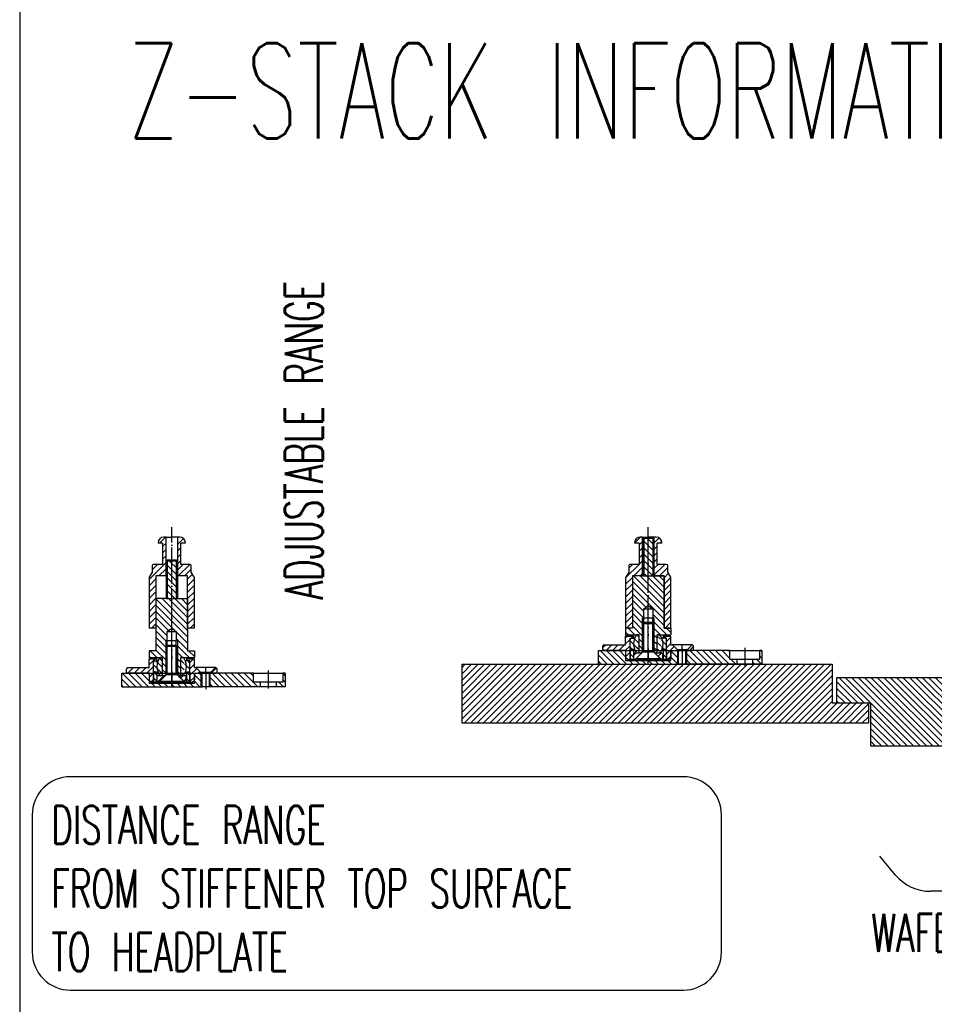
# Model space of a CAD drawing. Extents: x -1765 to 4890, y -3481 to 1222.
# Tile 3 of 98: x -700 to -297, y -2614 to -2180. Entities that reach past the tile are written whole.
import ezdxf

# ---------------------------------------------------------------- set-up
doc = ezdxf.new("R2010")
doc.units = 0
doc.linetypes.add('DASHED', pattern=[15, 7, -8])
doc.linetypes.add('DOT_CENTER', pattern=[14, 12, -1, 0, -1])
doc.layers.add('1', color=7, linetype='CONTINUOUS')
doc.styles.add('CONVERTER_1', font='txt.shx', dxfattribs={"width": 0.63})
pattern_1 = [(-45, (0, 0), (1.4142136, 1.4142136), [])]
pattern_2 = [(45, (2e-11, 369.065), (-1.4142136, 1.4142136), [])]
pattern_3 = [(45, (2e-11, -1113.895), (-1.4142136, 1.4142136), [])]
pattern_4 = [(135, (2e-11, -1113.895), (-1.4142136, -1.4142136), [])]
pattern_5 = [(135, (2e-11, -1113.895), (-1.4142136, -1.4142136), [])]
pattern_6 = [(45, (2e-11, -1113.895), (-1.4142136, 1.4142136), [])]
pattern_7 = [(315, (2e-11, -981.8801), (1.4142136, 1.4142136), [])]

# ---------------------------------------------------------------- blocks, each defined once
blk = doc.blocks.new('TEXT__137', base_point=(-723.07, -2611.06))
at = {"layer": '1', "color": 1, "linetype": 'CONTINUOUS'}
for p, q in [((-314, -2556.75), (-320.97, -2548.43)), ((-135, -2563.91), (-298.66, -2563.91))]:
    blk.add_line(p, q, dxfattribs=at)
at = {"layer": '1', "color": 1}
blk.add_lwpolyline([(-677.67, -2607.46), (-407.52, -2607.46, 0.414214), (-390.72, -2590.66), (-390.72, -2530.18, 0.414214), (-407.52, -2513.38), (-677.67, -2513.38, 0.414214), (-694.47, -2530.18), (-694.47, -2590.66, 0.414214)], format="xyb", close=True, dxfattribs=at)
at = {"layer": '1', "color": 1, "linetype": 'CONTINUOUS'}
blk.add_arc((-298.66, -2543.91), 20, -140.0612, -90, dxfattribs=at)
at = {"layer": '1', "color": 1, "style": 'CONVERTER_1', "width": 0.63}
blk.add_text('WAFER PROBER INTERFACE WITH POGO TOWER', height=16.8, dxfattribs=at).set_placement((-324.65, -2590.59))
at = {"layer": '1', "color": 1, "insert": (-566.36, -2435.22), "char_height": 16.8, "attachment_point": 7, "rotation": 90, "style": 'CONVERTER_1'}
blk.add_mtext('ADJUSTABLE RANGE', dxfattribs=at)
at = {"layer": '1', "color": 1, "insert": (-686.07, -2599.06), "char_height": 16.8, "attachment_point": 7, "style": 'CONVERTER_1'}
blk.add_mtext('DISTANCE RANGE\\PFROM STIFFENER TOP SURFACE\\PTO HEADPLATE', dxfattribs=at)
blk = doc.blocks.new('INSERT_RING_TSK__146', base_point=(-282, -2518.75))
at = {"layer": '1', "linetype": 'CONTINUOUS'}
h = blk.add_hatch(dxfattribs=at)
h.set_pattern_fill('USER', scale=2, angle=135, pattern_type=0)
h.set_pattern_definition([(135, (0, 0), (-1.4142136, -1.4142136), [])])
h.paths.add_polyline_path([(-263, -2469.75), (-263, -2473.95), (-257.5, -2473.95), (-257.5, -2480.95), (-255, -2481.95), (-252.5, -2480.95), (-252.5, -2473.95), (-249.5, -2473.95), (-249.5, -2491.75), (-269.5, -2491.75), (-269.5, -2492.75), (-283, -2492.75), (-283, -2495.75), (-277, -2495.75), (-277, -2499.75), (-325, -2499.75), (-325, -2480.85), (-340, -2480.85), (-340, -2469.75)])
at = {"layer": '1', "color": 7, "linetype": 'CONTINUOUS'}
for p, q in [((-340, -2469.75), (-340, -2480.85)), ((-263, -2469.75), (-340, -2469.75)), ((-340, -2480.85), (-325, -2480.85)), ((-325, -2480.85), (-325, -2499.75)), ((-325, -2499.75), (-277, -2499.75))]:
    blk.add_line(p, q, dxfattribs=at)
blk = doc.blocks.new('CATCHPIN__147', base_point=(-619.01, -2364.59))
at = {"layer": '1', "linetype": 'CONTINUOUS'}
h = blk.add_hatch(dxfattribs=at)
h.set_pattern_fill('USER', color=1, scale=2, angle=45, pattern_type=0)
h.set_pattern_definition(pattern_2)
edge = h.paths.add_edge_path()
edge.add_line((-641.1, -2419.75), (-637, -2419.75))
edge.add_line((-637, -2419.75), (-637, -2410.45))
edge.add_line((-637, -2410.45), (-638.8, -2410.45))
edge.add_line((-638.8, -2410.45), (-639, -2410.25))
edge.add_arc((-636.5, -2410.25), 2.5, 450, 540, ccw=False)
edge.add_line((-636.5, -2407.75), (-635.5, -2407.75))
edge.add_line((-635.5, -2407.75), (-635.5, -2424.85))
edge.add_line((-635.5, -2424.85), (-640, -2424.85))
edge.add_line((-640, -2424.85), (-640, -2425.65))
edge.add_line((-640, -2425.65), (-640, -2447.85))
edge.add_line((-640, -2447.85), (-643, -2447.85))
edge.add_line((-643, -2447.85), (-643, -2425.69))
edge.add_arc((-642.5, -2425.69), 0.5, 510, 540, ccw=False)
edge.add_line((-642.93, -2425.44), (-641.6, -2423.13))
edge.add_line((-641.6, -2423.13), (-641.6, -2420.25))
edge.add_arc((-641.1, -2420.25), 0.5, 450, 540, ccw=False)
h = blk.add_hatch(dxfattribs=at)
h.set_pattern_fill('USER', color=1, scale=2, angle=45, pattern_type=0)
h.set_pattern_definition(pattern_2)
edge = h.paths.add_edge_path()
edge.add_line((-624.9, -2419.75), (-629, -2419.75))
edge.add_line((-629, -2419.75), (-629, -2410.45))
edge.add_line((-629, -2410.45), (-627.2, -2410.45))
edge.add_line((-627.2, -2410.45), (-627, -2410.25))
edge.add_arc((-629.5, -2410.25), 2.5, 0, 90)
edge.add_line((-629.5, -2407.75), (-630.5, -2407.75))
edge.add_line((-630.5, -2407.75), (-630.5, -2424.85))
edge.add_line((-630.5, -2424.85), (-626, -2424.85))
edge.add_line((-626, -2424.85), (-626, -2425.65))
edge.add_line((-626, -2425.65), (-626, -2447.85))
edge.add_line((-626, -2447.85), (-623, -2447.85))
edge.add_line((-623, -2447.85), (-623, -2425.69))
edge.add_arc((-623.5, -2425.69), 0.5, 0, 30)
edge.add_line((-623.07, -2425.44), (-624.4, -2423.13))
edge.add_line((-624.4, -2423.13), (-624.4, -2420.25))
edge.add_arc((-624.9, -2420.25), 0.5, 0, 90)
at = {"layer": '1', "color": 7, "linetype": 'DOT_CENTER'}
for p, q in [((-633, -2407.75), (-633, -2403.35)), ((-633, -2424.28), (-633, -2407.75)), ((-633, -2447.32), (-633, -2436.3))]:
    blk.add_line(p, q, dxfattribs=at)
at = {"layer": '1', "color": 7, "linetype": 'CONTINUOUS'}
for p, q in [((-635.5, -2407.75), (-636.5, -2407.75)), ((-635.5, -2407.75), (-633, -2407.75)), ((-635.5, -2424.85), (-635.5, -2407.75)), ((-630.5, -2407.75), (-633, -2407.75)), ((-630.5, -2407.75), (-630.5, -2424.85)), ((-629.5, -2407.75), (-630.5, -2407.75)), ((-638.8, -2410.45), (-639, -2410.25)), ((-637, -2410.45), (-638.8, -2410.45)), ((-637, -2410.45), (-637, -2419.75)), ((-629, -2419.75), (-629, -2410.45)), ((-627.2, -2410.45), (-629, -2410.45)), ((-627, -2410.25), (-627.2, -2410.45)), ((-641.6, -2420.25), (-641.6, -2423.13)), ((-637, -2419.75), (-641.1, -2419.75)), ((-637, -2419.75), (-637, -2419.75)), ((-637, -2419.75), (-637, -2419.75)), ((-637, -2419.75), (-637, -2419.75)), ((-637, -2419.75), (-637, -2419.75)), ((-629, -2419.75), (-629, -2419.75)), ((-629, -2419.75), (-629, -2419.75)), ((-629, -2419.75), (-629, -2419.75)), ((-629, -2419.75), (-629, -2419.75)), ((-624.9, -2419.75), (-629, -2419.75)), ((-624.4, -2423.13), (-624.4, -2420.25)), ((-643, -2425.69), (-643, -2447.85)), ((-641.6, -2423.13), (-642.93, -2425.44)), ((-640, -2424.85), (-640, -2425.65)), ((-635.5, -2424.85), (-640, -2424.85)), ((-640, -2425.65), (-640, -2447.85)), ((-626, -2424.85), (-630.5, -2424.85)), ((-626, -2425.65), (-626, -2424.85)), ((-626, -2447.85), (-626, -2425.65)), ((-623.07, -2425.44), (-624.4, -2423.13)), ((-623, -2447.85), (-623, -2425.69)), ((-640, -2447.85), (-643, -2447.85)), ((-623, -2447.85), (-626, -2447.85))]:
    blk.add_line(p, q, dxfattribs=at)
for centre, radius, start, end in [((-636.5, -2410.25), 2.5, 90, 180), ((-629.5, -2410.25), 2.5, 0, 90), ((-641.1, -2420.25), 0.5, 90, 180), ((-624.9, -2420.25), 0.5, 0, 90), ((-642.5, -2425.69), 0.5, 150, 180), ((-623.5, -2425.69), 0.5, 0, 30)]:
    blk.add_arc(centre, radius, start, end, dxfattribs=at)
blk = doc.blocks.new('FLANGE_CP__148', base_point=(-620.35, -2409.28))
at = {"layer": '1', "linetype": 'CONTINUOUS'}
h = blk.add_hatch(dxfattribs=at)
h.set_pattern_fill('USER', color=6, scale=2, angle=45, pattern_type=0)
h.set_pattern_definition(pattern_3)
h.paths.add_polyline_path([(-653, -2465.75), (-653, -2467.25), (-652.5, -2467.75), (-643, -2467.75), (-643, -2470.75), (-642, -2471.75), (-641, -2471.75), (-641, -2462.35), (-639.5, -2462.35), (-639.5, -2461.35), (-643, -2461.35), (-643, -2465.25), (-652.5, -2465.25)])
h = blk.add_hatch(dxfattribs=at)
h.set_pattern_fill('USER', color=6, scale=2, angle=45, pattern_type=0)
h.set_pattern_definition(pattern_3)
h.paths.add_polyline_path([(-625, -2462.35), (-625, -2471.75), (-624, -2471.75), (-623, -2470.75), (-623, -2467.75), (-620.25, -2467.75), (-620.25, -2467.35), (-622.35, -2465.25), (-623, -2465.25), (-623, -2461.35), (-626.5, -2461.35), (-626.5, -2462.35)])
h = blk.add_hatch(dxfattribs=at)
h.set_pattern_fill('USER', color=6, scale=2, angle=45, pattern_type=0)
h.set_pattern_definition(pattern_3)
h.paths.add_polyline_path([(-613.65, -2465.25), (-615.75, -2467.35), (-615.75, -2467.75), (-613.5, -2467.75), (-613, -2467.25), (-613, -2465.75), (-613.5, -2465.25)])
at = {"layer": '1', "color": 6, "linetype": 'CONTINUOUS'}
for p, q in [((-643, -2461.35), (-639.5, -2461.35)), ((-643, -2465.25), (-643, -2461.35)), ((-639.5, -2461.35), (-639.5, -2462.35)), ((-626.5, -2461.35), (-626.5, -2462.35)), ((-626.5, -2461.35), (-623, -2461.35)), ((-623, -2465.25), (-623, -2461.35)), ((-652.5, -2465.25), (-653, -2465.75)), ((-652.5, -2465.25), (-643, -2465.25)), ((-641, -2462.35), (-639.5, -2462.35)), ((-641, -2471.75), (-641, -2462.35)), ((-625, -2462.35), (-626.5, -2462.35)), ((-625, -2471.75), (-625, -2462.35)), ((-623, -2465.25), (-622.35, -2465.25)), ((-620.25, -2467.35), (-622.35, -2465.25)), ((-613.65, -2465.25), (-622.35, -2465.25)), ((-613.65, -2465.25), (-615.75, -2467.35)), ((-613.5, -2465.25), (-613.65, -2465.25)), ((-653, -2467.25), (-653, -2465.75)), ((-652.5, -2467.75), (-653, -2467.25)), ((-643, -2467.75), (-652.5, -2467.75)), ((-643, -2467.75), (-643, -2470.75)), ((-623, -2467.75), (-623, -2470.75)), ((-623, -2467.75), (-620.25, -2467.75)), ((-620.25, -2467.75), (-620.25, -2467.35)), ((-620.25, -2467.35), (-615.75, -2467.35)), ((-620.25, -2467.75), (-615.75, -2467.75)), ((-615.75, -2467.35), (-615.75, -2467.75)), ((-615.75, -2467.75), (-613.5, -2467.75)), ((-613.5, -2467.75), (-613, -2467.25)), ((-613, -2467.25), (-613, -2465.75)), ((-642, -2471.75), (-643, -2470.75)), ((-642, -2471.75), (-641, -2471.75)), ((-641, -2471.75), (-625, -2471.75)), ((-625, -2471.75), (-624, -2471.75)), ((-624, -2471.75), (-623, -2470.75))]:
    blk.add_line(p, q, dxfattribs=at)
at = {"layer": '1', "color": 6, "linetype": 'DOT_CENTER'}
for p, q in [((-633, -2473.56), (-633, -2459.32)), ((-618, -2468.15), (-618, -2465.01)), ((-613.5, -2465.25), (-613, -2465.75))]:
    blk.add_line(p, q, dxfattribs=at)
blk = doc.blocks.new('BALLHEAD_CP__149', base_point=(-625, -2460.15))
at = {"layer": '1', "linetype": 'CONTINUOUS'}
h = blk.add_hatch(dxfattribs=at)
h.set_pattern_fill('USER', color=1, scale=2, angle=135, pattern_type=0)
h.set_pattern_definition(pattern_4)
edge = h.paths.add_edge_path()
edge.add_arc((-633, -2464.85), 6.5, 202.6199, 217.9799, ccw=False)
edge.add_arc((-633, -2464.85), 6.5, 517.3801, 202.6199, ccw=False)
edge.add_arc((-633, -2464.85), 6.5, 502.0201, 517.3801, ccw=False)
edge.add_line((-638.12, -2460.85), (-637, -2460.85))
edge.add_line((-637, -2460.85), (-637, -2468.85))
edge.add_line((-637, -2468.85), (-638.12, -2468.85))
h = blk.add_hatch(dxfattribs=at)
h.set_pattern_fill('USER', color=1, scale=2, angle=135, pattern_type=0)
h.set_pattern_definition(pattern_4)
edge = h.paths.add_edge_path()
edge.add_line((-629, -2468.85), (-629, -2460.85))
edge.add_line((-629, -2460.85), (-627.88, -2460.85))
edge.add_arc((-633, -2464.85), 6.5, 382.6199, 397.9799, ccw=False)
edge.add_arc((-633, -2464.85), 6.5, 337.3801, 382.6199, ccw=False)
edge.add_arc((-633, -2464.85), 6.5, 322.0201, 337.3801, ccw=False)
edge.add_line((-627.88, -2468.85), (-629, -2468.85))
h = blk.add_hatch(dxfattribs=at)
h.set_pattern_fill('USER', color=1, scale=2, angle=135, pattern_type=0)
h.set_pattern_definition(pattern_4)
edge = h.paths.add_edge_path()
edge.add_line((-640.5, -2467.35), (-641, -2466.85))
edge.add_line((-641, -2466.85), (-641, -2462.85))
edge.add_line((-641, -2462.85), (-640.5, -2462.35))
edge.add_line((-640.5, -2462.35), (-639, -2462.35))
edge.add_arc((-633, -2464.85), 6.5, 157.3801, -157.3801)
edge.add_line((-639, -2467.35), (-640.5, -2467.35))
h = blk.add_hatch(dxfattribs=at)
h.set_pattern_fill('USER', color=1, scale=2, angle=135, pattern_type=0)
h.set_pattern_definition(pattern_4)
edge = h.paths.add_edge_path()
edge.add_arc((-633, -2464.85), 6.5, -22.6199, 22.6199)
edge.add_line((-627, -2462.35), (-625.5, -2462.35))
edge.add_line((-625.5, -2462.35), (-625, -2462.85))
edge.add_line((-625, -2462.85), (-625, -2466.85))
edge.add_line((-625, -2466.85), (-625.5, -2467.35))
edge.add_line((-625.5, -2467.35), (-627, -2467.35))
at = {"layer": '1', "color": 1, "linetype": 'CONTINUOUS'}
for p, q in [((-637, -2460.85), (-638.12, -2460.85)), ((-637, -2468.85), (-637, -2460.85)), ((-629, -2468.85), (-629, -2460.85)), ((-627.88, -2460.85), (-629, -2460.85)), ((-641, -2462.85), (-640.5, -2462.35)), ((-641, -2466.85), (-641, -2462.85)), ((-640.5, -2462.35), (-639, -2462.35)), ((-625.5, -2462.35), (-627, -2462.35)), ((-625, -2462.85), (-625.5, -2462.35)), ((-625, -2466.85), (-625, -2462.85)), ((-640.5, -2467.35), (-641, -2466.85)), ((-639, -2467.35), (-640.5, -2467.35)), ((-637, -2468.85), (-638.12, -2468.85)), ((-627.88, -2468.85), (-629, -2468.85)), ((-627, -2467.35), (-625.5, -2467.35)), ((-625.5, -2467.35), (-625, -2466.85))]:
    blk.add_line(p, q, dxfattribs=at)
at = {"layer": '1', "color": 1, "linetype": 'DOT_CENTER'}
blk.add_line((-633, -2469.96), (-633, -2460.15), dxfattribs=at)
at = {"layer": '1', "color": 1, "linetype": 'CONTINUOUS'}
for start, end in [(142.0201, 157.3801), (22.6199, 37.9799), (157.3801, -157.3801), (-22.6199, 22.6199), (-157.3801, -142.0201), (-37.9799, -22.6199)]:
    blk.add_arc((-633, -2464.85), 6.5, start, end, dxfattribs=at)
blk = doc.blocks.new('SLEEVE_CP__150', base_point=(-632.02, -2420.4))
at = {"layer": '1', "linetype": 'CONTINUOUS'}
h = blk.add_hatch(dxfattribs=at)
h.set_pattern_fill('USER', color=4, scale=2, angle=135, pattern_type=0)
h.set_pattern_definition(pattern_5)
h.paths.add_polyline_path([(-641, -2471.75), (-641, -2467.35), (-639.5, -2467.35), (-639.5, -2471.75)])
h = blk.add_hatch(dxfattribs=at)
h.set_pattern_fill('USER', color=4, scale=2, angle=135, pattern_type=0)
h.set_pattern_definition(pattern_5)
h.paths.add_polyline_path([(-626.5, -2471.75), (-626.5, -2467.35), (-625, -2467.35), (-625, -2471.75)])
at = {"layer": '1', "color": 4, "linetype": 'CONTINUOUS'}
for p, q in [((-639.5, -2467.35), (-641, -2467.35)), ((-641, -2467.35), (-641, -2471.75)), ((-639, -2467.35), (-639.5, -2467.35)), ((-626.5, -2467.35), (-627, -2467.35)), ((-625, -2467.35), (-626.5, -2467.35)), ((-625, -2467.35), (-625, -2471.75)), ((-639.5, -2471.75), (-641, -2471.75)), ((-626.5, -2471.75), (-639.5, -2471.75)), ((-625, -2471.75), (-626.5, -2471.75))]:
    blk.add_line(p, q, dxfattribs=at)
at = {"layer": '1', "color": 4, "linetype": 'DASHED'}
for p, q in [((-639.5, -2467.35), (-639.5, -2471.75)), ((-626.5, -2467.35), (-626.5, -2471.75))]:
    blk.add_line(p, q, dxfattribs=at)
at = {"layer": '1', "color": 1, "linetype": 'DOT_CENTER'}
blk.add_line((-633, -2466.79), (-633, -2472.7), dxfattribs=at)
blk = doc.blocks.new('WASHER_CP__151', base_point=(-632.21, -2440.42))
at = {"layer": '1', "linetype": 'CONTINUOUS'}
h = blk.add_hatch(dxfattribs=at)
h.set_pattern_fill('USER', color=3, scale=2, angle=45, pattern_type=0)
h.set_pattern_definition(pattern_6)
h.paths.add_polyline_path([(-639.4, -2468.85), (-636.2, -2468.85), (-636.2, -2469.16), (-638.7, -2471.65), (-639.4, -2471.65)])
h = blk.add_hatch(dxfattribs=at)
h.set_pattern_fill('USER', color=3, scale=2, angle=45, pattern_type=0)
h.set_pattern_definition(pattern_6)
h.paths.add_polyline_path([(-629.8, -2469.16), (-629.8, -2468.85), (-626.6, -2468.85), (-626.6, -2471.65), (-627.3, -2471.65)])
at = {"layer": '1', "color": 3, "linetype": 'CONTINUOUS'}
for p, q in [((-639.4, -2471.65), (-639.4, -2468.85)), ((-636.2, -2468.85), (-639.4, -2468.85)), ((-636.2, -2469.16), (-638.7, -2471.65)), ((-636, -2468.85), (-636.2, -2468.85)), ((-636.2, -2469.16), (-636.2, -2468.85)), ((-629.8, -2468.85), (-629.9, -2468.85)), ((-626.6, -2468.85), (-629.8, -2468.85)), ((-629.8, -2469.16), (-629.8, -2468.85)), ((-627.3, -2471.65), (-629.8, -2469.16)), ((-626.6, -2471.65), (-626.6, -2468.85)), ((-639.4, -2471.65), (-638.7, -2471.65)), ((-638.7, -2471.65), (-627.3, -2471.65)), ((-627.3, -2471.65), (-626.6, -2471.65))]:
    blk.add_line(p, q, dxfattribs=at)
at = {"layer": '1', "color": 1, "linetype": 'DOT_CENTER'}
blk.add_line((-633, -2473.35), (-633, -2468.31), dxfattribs=at)
blk = doc.blocks.new('SCREW_CP__152', base_point=(-627, -2451.76))
at = {"layer": '1', "color": 7, "linetype": 'DOT_CENTER'}
blk.add_line((-633, -2474.06), (-633, -2451.26), dxfattribs=at)
at = {"layer": '1', "color": 7, "linetype": 'CONTINUOUS'}
for p, q in [((-635, -2455.46), (-635.5, -2455.96)), ((-635.5, -2467.66), (-635.5, -2455.96)), ((-630.5, -2455.96), (-635.5, -2455.96)), ((-635, -2455.96), (-635, -2455.46)), ((-631, -2455.46), (-635, -2455.46)), ((-635, -2467.66), (-635, -2455.96)), ((-631, -2455.46), (-630.5, -2455.96)), ((-631, -2455.96), (-631, -2455.46)), ((-631, -2467.66), (-631, -2455.96)), ((-630.5, -2467.66), (-630.5, -2455.96)), ((-635.5, -2468.46), (-638.5, -2471.46)), ((-635.5, -2468.46), (-635.5, -2467.66)), ((-635, -2468.46), (-635.5, -2468.46)), ((-635, -2467.66), (-635, -2468.46)), ((-631, -2468.46), (-635, -2468.46)), ((-631, -2467.66), (-631, -2468.46)), ((-630.5, -2468.46), (-631, -2468.46)), ((-630.5, -2467.66), (-630.5, -2468.46)), ((-630.5, -2468.46), (-627.5, -2471.46)), ((-627.5, -2471.46), (-638.5, -2471.46))]:
    blk.add_line(p, q, dxfattribs=at)
blk = doc.blocks.new('GUIDE_CP__153', base_point=(-625.5, -2424.51))
at = {"layer": '1', "linetype": 'CONTINUOUS'}
h = blk.add_hatch(dxfattribs=at)
h.set_pattern_fill('USER', color=5, scale=2, angle=315, pattern_type=0)
h.set_pattern_definition(pattern_7)
h.paths.add_polyline_path([(-635.5, -2418.35), (-635.5, -2434.85), (-630.5, -2434.85), (-630.5, -2418.35)])
h = blk.add_hatch(dxfattribs=at)
h.set_pattern_fill('USER', color=5, scale=2, angle=315, pattern_type=0)
h.set_pattern_definition(pattern_7)
h.paths.add_polyline_path([(-640, -2434.85), (-640, -2457.85), (-643, -2457.85), (-643, -2460.85), (-637, -2460.85), (-637, -2468.85), (-636.2, -2468.85), (-635.5, -2468.16), (-635.5, -2453.95), (-635.5, -2453.37), (-635, -2453.37), (-635, -2453.35), (-635, -2449.35), (-633, -2447.91), (-631, -2449.35), (-631, -2453.35), (-630.5, -2453.35), (-630.5, -2468.16), (-629.8, -2468.85), (-629, -2468.85), (-629, -2460.85), (-623, -2460.85), (-623, -2457.85), (-626, -2457.85), (-626, -2434.85), (-630.5, -2434.85), (-635.5, -2434.85)])
at = {"layer": '1', "color": 5, "linetype": 'CONTINUOUS'}
for p, q in [((-635.5, -2418.35), (-635, -2417.85)), ((-631, -2417.85), (-635, -2417.85)), ((-635, -2417.85), (-635, -2434.85)), ((-630.5, -2418.35), (-631, -2417.85)), ((-631, -2417.85), (-631, -2434.85)), ((-635.5, -2418.35), (-635.5, -2434.85)), ((-630.5, -2418.35), (-635.5, -2418.35)), ((-630.5, -2418.35), (-630.5, -2434.85)), ((-635.5, -2434.85), (-640, -2434.85)), ((-640, -2434.85), (-640, -2457.85)), ((-635.5, -2434.85), (-630.5, -2434.85)), ((-630.5, -2434.85), (-626, -2434.85)), ((-626, -2434.85), (-626, -2457.85)), ((-635, -2449.35), (-633, -2447.91)), ((-633, -2447.91), (-631, -2449.35)), ((-635, -2453.35), (-635, -2449.35)), ((-635, -2449.35), (-631, -2449.35)), ((-631, -2449.35), (-631, -2453.35)), ((-635.5, -2453.95), (-635.5, -2453.37)), ((-635.5, -2453.37), (-635, -2453.37)), ((-635.5, -2468.16), (-635.5, -2453.95)), ((-635, -2453.35), (-631, -2453.35)), ((-635, -2453.37), (-635, -2453.35)), ((-635, -2455.46), (-635, -2453.37)), ((-631, -2455.46), (-631, -2453.35)), ((-630.5, -2453.35), (-631, -2453.35)), ((-630.5, -2453.35), (-630.5, -2468.16)), ((-643, -2457.85), (-643, -2460.85)), ((-640, -2457.85), (-643, -2457.85)), ((-643, -2460.85), (-637, -2460.85)), ((-637, -2468.85), (-637, -2460.85)), ((-629, -2468.85), (-629, -2460.85)), ((-629, -2460.85), (-623, -2460.85)), ((-626, -2457.85), (-623, -2457.85)), ((-623, -2457.85), (-623, -2460.85)), ((-636.2, -2468.85), (-637, -2468.85)), ((-635.5, -2468.16), (-636.2, -2468.85)), ((-630.5, -2468.16), (-629.8, -2468.85)), ((-629.8, -2468.85), (-629, -2468.85))]:
    blk.add_line(p, q, dxfattribs=at)
at = {"layer": '1', "color": 5, "linetype": 'DOT_CENTER'}
blk.add_line((-633, -2470.53), (-633, -2418.26), dxfattribs=at)
blk = doc.blocks.new('CATCH_PIN_ASSY__154', base_point=(-605.27, -2410.35))
at = {"layer": '1'}
for name, p in [('CATCHPIN__147', (-619.01, -2364.59)), ('GUIDE_CP__153', (-625.5, -2424.51)), ('SCREW_CP__152', (-627, -2451.76)), ('FLANGE_CP__148', (-620.35, -2409.28)), ('BALLHEAD_CP__149', (-625, -2460.15)), ('SLEEVE_CP__150', (-632.02, -2420.4)), ('WASHER_CP__151', (-632.21, -2440.42))]:
    blk.add_blockref(name, p, dxfattribs=at)
blk = doc.blocks.new('PIN_ASSY1__155', base_point=(47, -2410.6))
at = {"layer": '1', "linetype": 'CONTINUOUS'}
h = blk.add_hatch(dxfattribs=at)
h.set_pattern_fill('USER', color=5, scale=2, angle=-45, pattern_type=0)
h.set_pattern_definition(pattern_1)
h.paths.add_polyline_path([(-655, -2473.75), (-619.6, -2473.75), (-619.6, -2467.75), (-623, -2467.75), (-623, -2472.15), (-643, -2472.15), (-643, -2467.75), (-655, -2467.75)])
h = blk.add_hatch(dxfattribs=at)
h.set_pattern_fill('USER', color=5, scale=2, angle=-45, pattern_type=0)
h.set_pattern_definition(pattern_1)
h.paths.add_polyline_path([(-597, -2467.75), (-597, -2471.75), (-594, -2471.75), (-594, -2473.75), (-616.4, -2473.75), (-616.4, -2467.75)])
h = blk.add_hatch(dxfattribs=at)
h.set_pattern_fill('USER', color=5, scale=2, angle=-45, pattern_type=0)
h.set_pattern_definition(pattern_1)
h.paths.add_polyline_path([(-584, -2471.75), (-584, -2467.75), (-583, -2467.75), (-583, -2473.75), (-587, -2473.75), (-587, -2471.75)])
at = {"layer": '1', "color": 5, "linetype": 'CONTINUOUS'}
for p, q in [((-655, -2467.75), (-643, -2467.75)), ((-655, -2473.75), (-655, -2467.75)), ((-643, -2467.75), (-643, -2472.15)), ((-643, -2467.75), (-623, -2467.75)), ((-623, -2472.15), (-623, -2467.75)), ((-623, -2467.75), (-619.6, -2467.75)), ((-620, -2473.75), (-620, -2467.75)), ((-619.6, -2473.75), (-619.6, -2467.75)), ((-619.6, -2467.75), (-616.4, -2467.75)), ((-597, -2467.75), (-616.4, -2467.75)), ((-616.4, -2473.75), (-616.4, -2467.75)), ((-616, -2473.75), (-616, -2467.75)), ((-597, -2467.75), (-584, -2467.75)), ((-597, -2471.75), (-597, -2467.75)), ((-584, -2467.75), (-584, -2471.75)), ((-583, -2467.75), (-584, -2467.75)), ((-583, -2467.75), (-583, -2473.75)), ((-655, -2473.75), (-619.6, -2473.75)), ((-643, -2472.15), (-623, -2472.15)), ((-616.4, -2473.75), (-619.6, -2473.75)), ((-594, -2473.75), (-616.4, -2473.75)), ((-594, -2471.75), (-597, -2471.75)), ((-587, -2471.75), (-594, -2471.75)), ((-594, -2471.75), (-594, -2473.75)), ((-587, -2473.75), (-594, -2473.75)), ((-587, -2471.75), (-587, -2473.75)), ((-584, -2471.75), (-587, -2471.75)), ((-583, -2473.75), (-587, -2473.75))]:
    blk.add_line(p, q, dxfattribs=at)
at = {"layer": '1', "color": 5, "linetype": 'DOT_CENTER'}
for p, q in [((-618, -2467.07), (-618, -2474.8)), ((-590.5, -2466.52), (-590.5, -2474.52))]:
    blk.add_line(p, q, dxfattribs=at)
at = {"layer": '1'}
blk.add_blockref('CATCH_PIN_ASSY__154', (-605.27, -2410.35), dxfattribs=at)
blk = doc.blocks.new('GUIDE_CP__165', base_point=(-415.5, -2414.51))
at = {"layer": '1', "linetype": 'CONTINUOUS'}
h = blk.add_hatch(dxfattribs=at)
h.set_pattern_fill('USER', color=5, scale=2, angle=315, pattern_type=0)
h.set_pattern_definition(pattern_7)
h.paths.add_polyline_path([(-425.5, -2408.35), (-425.5, -2424.85), (-420.5, -2424.85), (-420.5, -2408.35)])
h = blk.add_hatch(dxfattribs=at)
h.set_pattern_fill('USER', color=5, scale=2, angle=315, pattern_type=0)
h.set_pattern_definition(pattern_7)
h.paths.add_polyline_path([(-430, -2424.85), (-430, -2447.85), (-433, -2447.85), (-433, -2450.85), (-427, -2450.85), (-427, -2458.85), (-426.2, -2458.85), (-425.5, -2458.16), (-425.5, -2443.95), (-425.5, -2443.37), (-425, -2443.37), (-425, -2443.35), (-425, -2439.35), (-423, -2437.91), (-421, -2439.35), (-421, -2443.35), (-420.5, -2443.35), (-420.5, -2458.16), (-419.8, -2458.85), (-419, -2458.85), (-419, -2450.85), (-413, -2450.85), (-413, -2447.85), (-416, -2447.85), (-416, -2424.85), (-420.5, -2424.85), (-425.5, -2424.85)])
at = {"layer": '1', "color": 5, "linetype": 'CONTINUOUS'}
for p, q in [((-425.5, -2408.35), (-425, -2407.85)), ((-420.5, -2408.35), (-425.5, -2408.35)), ((-425.5, -2408.35), (-425.5, -2424.85)), ((-425, -2407.85), (-425, -2424.85)), ((-421, -2407.85), (-425, -2407.85)), ((-421, -2407.85), (-421, -2424.85)), ((-420.5, -2408.35), (-421, -2407.85)), ((-420.5, -2408.35), (-420.5, -2424.85)), ((-430, -2424.85), (-430, -2447.85)), ((-425.5, -2424.85), (-430, -2424.85)), ((-425.5, -2424.85), (-420.5, -2424.85)), ((-420.5, -2424.85), (-416, -2424.85)), ((-416, -2424.85), (-416, -2447.85)), ((-425, -2439.35), (-423, -2437.91)), ((-425, -2439.35), (-421, -2439.35)), ((-425, -2443.35), (-425, -2439.35)), ((-423, -2437.91), (-421, -2439.35)), ((-421, -2439.35), (-421, -2443.35)), ((-425.5, -2443.37), (-425, -2443.37)), ((-425.5, -2443.95), (-425.5, -2443.37)), ((-425.5, -2458.16), (-425.5, -2443.95)), ((-425, -2443.37), (-425, -2443.35)), ((-425, -2443.35), (-421, -2443.35)), ((-425, -2445.46), (-425, -2443.37)), ((-420.5, -2443.35), (-421, -2443.35)), ((-421, -2445.46), (-421, -2443.35)), ((-420.5, -2443.35), (-420.5, -2458.16)), ((-430, -2447.85), (-433, -2447.85)), ((-433, -2447.85), (-433, -2450.85)), ((-416, -2447.85), (-413, -2447.85)), ((-413, -2447.85), (-413, -2450.85)), ((-433, -2450.85), (-427, -2450.85)), ((-427, -2458.85), (-427, -2450.85)), ((-419, -2450.85), (-413, -2450.85)), ((-419, -2458.85), (-419, -2450.85)), ((-426.2, -2458.85), (-427, -2458.85)), ((-425.5, -2458.16), (-426.2, -2458.85)), ((-420.5, -2458.16), (-419.8, -2458.85)), ((-419.8, -2458.85), (-419, -2458.85))]:
    blk.add_line(p, q, dxfattribs=at)
at = {"layer": '1', "color": 5, "linetype": 'DOT_CENTER'}
blk.add_line((-423, -2460.53), (-423, -2408.26), dxfattribs=at)
blk = doc.blocks.new('SCREW_CP__166', base_point=(-417, -2441.76))
at = {"layer": '1', "color": 7, "linetype": 'DOT_CENTER'}
blk.add_line((-423, -2464.06), (-423, -2441.26), dxfattribs=at)
at = {"layer": '1', "color": 7, "linetype": 'CONTINUOUS'}
for p, q in [((-425, -2445.46), (-425.5, -2445.96)), ((-420.5, -2445.96), (-425.5, -2445.96)), ((-425.5, -2457.66), (-425.5, -2445.96)), ((-421, -2445.46), (-425, -2445.46)), ((-425, -2445.96), (-425, -2445.46)), ((-425, -2457.66), (-425, -2445.96)), ((-421, -2445.96), (-421, -2445.46)), ((-421, -2445.46), (-420.5, -2445.96)), ((-421, -2457.66), (-421, -2445.96)), ((-420.5, -2457.66), (-420.5, -2445.96)), ((-425.5, -2458.46), (-428.5, -2461.46)), ((-425.5, -2458.46), (-425.5, -2457.66)), ((-425, -2458.46), (-425.5, -2458.46)), ((-425, -2457.66), (-425, -2458.46)), ((-421, -2458.46), (-425, -2458.46)), ((-421, -2457.66), (-421, -2458.46)), ((-420.5, -2458.46), (-421, -2458.46)), ((-420.5, -2457.66), (-420.5, -2458.46)), ((-420.5, -2458.46), (-417.5, -2461.46)), ((-417.5, -2461.46), (-428.5, -2461.46))]:
    blk.add_line(p, q, dxfattribs=at)
blk = doc.blocks.new('WASHER_CP__167', base_point=(-422.21, -2430.42))
at = {"layer": '1', "linetype": 'CONTINUOUS'}
h = blk.add_hatch(dxfattribs=at)
h.set_pattern_fill('USER', color=3, scale=2, angle=45, pattern_type=0)
h.set_pattern_definition(pattern_6)
h.paths.add_polyline_path([(-429.4, -2458.85), (-426.2, -2458.85), (-426.2, -2459.16), (-428.7, -2461.65), (-429.4, -2461.65)])
h = blk.add_hatch(dxfattribs=at)
h.set_pattern_fill('USER', color=3, scale=2, angle=45, pattern_type=0)
h.set_pattern_definition(pattern_6)
h.paths.add_polyline_path([(-419.8, -2459.16), (-419.8, -2458.85), (-416.6, -2458.85), (-416.6, -2461.65), (-417.3, -2461.65)])
at = {"layer": '1', "color": 3, "linetype": 'CONTINUOUS'}
for p, q in [((-426.2, -2458.85), (-429.4, -2458.85)), ((-429.4, -2461.65), (-429.4, -2458.85)), ((-426.2, -2459.16), (-428.7, -2461.65)), ((-426.2, -2459.16), (-426.2, -2458.85)), ((-426, -2458.85), (-426.2, -2458.85)), ((-419.8, -2458.85), (-419.9, -2458.85)), ((-419.8, -2459.16), (-419.8, -2458.85)), ((-416.6, -2458.85), (-419.8, -2458.85)), ((-417.3, -2461.65), (-419.8, -2459.16)), ((-416.6, -2461.65), (-416.6, -2458.85)), ((-429.4, -2461.65), (-428.7, -2461.65)), ((-428.7, -2461.65), (-417.3, -2461.65)), ((-417.3, -2461.65), (-416.6, -2461.65))]:
    blk.add_line(p, q, dxfattribs=at)
at = {"layer": '1', "color": 1, "linetype": 'DOT_CENTER'}
blk.add_line((-423, -2463.35), (-423, -2458.31), dxfattribs=at)
blk = doc.blocks.new('SLEEVE_CP__168', base_point=(-422.02, -2410.4))
at = {"layer": '1', "linetype": 'CONTINUOUS'}
h = blk.add_hatch(dxfattribs=at)
h.set_pattern_fill('USER', color=4, scale=2, angle=135, pattern_type=0)
h.set_pattern_definition(pattern_5)
h.paths.add_polyline_path([(-431, -2461.75), (-431, -2457.35), (-429.5, -2457.35), (-429.5, -2461.75)])
h = blk.add_hatch(dxfattribs=at)
h.set_pattern_fill('USER', color=4, scale=2, angle=135, pattern_type=0)
h.set_pattern_definition(pattern_5)
h.paths.add_polyline_path([(-416.5, -2461.75), (-416.5, -2457.35), (-415, -2457.35), (-415, -2461.75)])
at = {"layer": '1', "color": 1, "linetype": 'DOT_CENTER'}
blk.add_line((-423, -2456.79), (-423, -2462.7), dxfattribs=at)
at = {"layer": '1', "color": 4, "linetype": 'CONTINUOUS'}
for p, q in [((-431, -2457.35), (-431, -2461.75)), ((-429.5, -2457.35), (-431, -2457.35)), ((-429, -2457.35), (-429.5, -2457.35)), ((-416.5, -2457.35), (-417, -2457.35)), ((-415, -2457.35), (-416.5, -2457.35)), ((-415, -2457.35), (-415, -2461.75)), ((-429.5, -2461.75), (-431, -2461.75)), ((-416.5, -2461.75), (-429.5, -2461.75)), ((-415, -2461.75), (-416.5, -2461.75))]:
    blk.add_line(p, q, dxfattribs=at)
at = {"layer": '1', "color": 4, "linetype": 'DASHED'}
for p, q in [((-429.5, -2457.35), (-429.5, -2461.75)), ((-416.5, -2457.35), (-416.5, -2461.75))]:
    blk.add_line(p, q, dxfattribs=at)
blk = doc.blocks.new('BALLHEAD_CP__169', base_point=(-415, -2450.15))
at = {"layer": '1', "linetype": 'CONTINUOUS'}
h = blk.add_hatch(dxfattribs=at)
h.set_pattern_fill('USER', color=1, scale=2, angle=135, pattern_type=0)
h.set_pattern_definition(pattern_4)
edge = h.paths.add_edge_path()
edge.add_line((-430.5, -2457.35), (-431, -2456.85))
edge.add_line((-431, -2456.85), (-431, -2452.85))
edge.add_line((-431, -2452.85), (-430.5, -2452.35))
edge.add_line((-430.5, -2452.35), (-429, -2452.35))
edge.add_arc((-423, -2454.85), 6.5, 157.3801, -157.3801)
edge.add_line((-429, -2457.35), (-430.5, -2457.35))
h = blk.add_hatch(dxfattribs=at)
h.set_pattern_fill('USER', color=1, scale=2, angle=135, pattern_type=0)
h.set_pattern_definition(pattern_4)
edge = h.paths.add_edge_path()
edge.add_arc((-423, -2454.85), 6.5, 202.6199, 217.9799, ccw=False)
edge.add_arc((-423, -2454.85), 6.5, 517.3801, 202.6199, ccw=False)
edge.add_arc((-423, -2454.85), 6.5, 502.0201, 517.3801, ccw=False)
edge.add_line((-428.12, -2450.85), (-427, -2450.85))
edge.add_line((-427, -2450.85), (-427, -2458.85))
edge.add_line((-427, -2458.85), (-428.12, -2458.85))
h = blk.add_hatch(dxfattribs=at)
h.set_pattern_fill('USER', color=1, scale=2, angle=135, pattern_type=0)
h.set_pattern_definition(pattern_4)
edge = h.paths.add_edge_path()
edge.add_line((-419, -2458.85), (-419, -2450.85))
edge.add_line((-419, -2450.85), (-417.88, -2450.85))
edge.add_arc((-423, -2454.85), 6.5, 382.6199, 397.9799, ccw=False)
edge.add_arc((-423, -2454.85), 6.5, 337.3801, 382.6199, ccw=False)
edge.add_arc((-423, -2454.85), 6.5, 322.0201, 337.3801, ccw=False)
edge.add_line((-417.88, -2458.85), (-419, -2458.85))
h = blk.add_hatch(dxfattribs=at)
h.set_pattern_fill('USER', color=1, scale=2, angle=135, pattern_type=0)
h.set_pattern_definition(pattern_4)
edge = h.paths.add_edge_path()
edge.add_arc((-423, -2454.85), 6.5, -22.6199, 22.6199)
edge.add_line((-417, -2452.35), (-415.5, -2452.35))
edge.add_line((-415.5, -2452.35), (-415, -2452.85))
edge.add_line((-415, -2452.85), (-415, -2456.85))
edge.add_line((-415, -2456.85), (-415.5, -2457.35))
edge.add_line((-415.5, -2457.35), (-417, -2457.35))
at = {"layer": '1', "color": 1, "linetype": 'CONTINUOUS'}
for p, q in [((-431, -2452.85), (-430.5, -2452.35)), ((-430.5, -2452.35), (-429, -2452.35)), ((-427, -2450.85), (-428.12, -2450.85)), ((-427, -2458.85), (-427, -2450.85)), ((-417.88, -2450.85), (-419, -2450.85)), ((-419, -2458.85), (-419, -2450.85)), ((-415.5, -2452.35), (-417, -2452.35)), ((-415, -2452.85), (-415.5, -2452.35)), ((-431, -2456.85), (-431, -2452.85)), ((-430.5, -2457.35), (-431, -2456.85)), ((-415.5, -2457.35), (-415, -2456.85)), ((-415, -2456.85), (-415, -2452.85)), ((-429, -2457.35), (-430.5, -2457.35)), ((-427, -2458.85), (-428.12, -2458.85)), ((-417.88, -2458.85), (-419, -2458.85)), ((-417, -2457.35), (-415.5, -2457.35))]:
    blk.add_line(p, q, dxfattribs=at)
at = {"layer": '1', "color": 1, "linetype": 'DOT_CENTER'}
blk.add_line((-423, -2459.96), (-423, -2450.15), dxfattribs=at)
at = {"layer": '1', "color": 1, "linetype": 'CONTINUOUS'}
for start, end in [(157.3801, -157.3801), (142.0201, 157.3801), (22.6199, 37.9799), (-22.6199, 22.6199), (-157.3801, -142.0201), (-37.9799, -22.6199)]:
    blk.add_arc((-423, -2454.85), 6.5, start, end, dxfattribs=at)
blk = doc.blocks.new('FLANGE_CP__170', base_point=(-410.35, -2399.28))
at = {"layer": '1', "linetype": 'CONTINUOUS'}
h = blk.add_hatch(dxfattribs=at)
h.set_pattern_fill('USER', color=6, scale=2, angle=45, pattern_type=0)
h.set_pattern_definition(pattern_3)
h.paths.add_polyline_path([(-443, -2455.75), (-443, -2457.25), (-442.5, -2457.75), (-433, -2457.75), (-433, -2460.75), (-432, -2461.75), (-431, -2461.75), (-431, -2452.35), (-429.5, -2452.35), (-429.5, -2451.35), (-433, -2451.35), (-433, -2455.25), (-442.5, -2455.25)])
h = blk.add_hatch(dxfattribs=at)
h.set_pattern_fill('USER', color=6, scale=2, angle=45, pattern_type=0)
h.set_pattern_definition(pattern_3)
h.paths.add_polyline_path([(-415, -2452.35), (-415, -2461.75), (-414, -2461.75), (-413, -2460.75), (-413, -2457.75), (-410.25, -2457.75), (-410.25, -2457.35), (-412.35, -2455.25), (-413, -2455.25), (-413, -2451.35), (-416.5, -2451.35), (-416.5, -2452.35)])
h = blk.add_hatch(dxfattribs=at)
h.set_pattern_fill('USER', color=6, scale=2, angle=45, pattern_type=0)
h.set_pattern_definition(pattern_3)
h.paths.add_polyline_path([(-403.65, -2455.25), (-405.75, -2457.35), (-405.75, -2457.75), (-403.5, -2457.75), (-403, -2457.25), (-403, -2455.75), (-403.5, -2455.25)])
at = {"layer": '1', "color": 6, "linetype": 'CONTINUOUS'}
for p, q in [((-433, -2455.25), (-433, -2451.35)), ((-433, -2451.35), (-429.5, -2451.35)), ((-431, -2461.75), (-431, -2452.35)), ((-431, -2452.35), (-429.5, -2452.35)), ((-429.5, -2451.35), (-429.5, -2452.35)), ((-416.5, -2451.35), (-413, -2451.35)), ((-416.5, -2451.35), (-416.5, -2452.35)), ((-415, -2452.35), (-416.5, -2452.35)), ((-415, -2461.75), (-415, -2452.35)), ((-413, -2455.25), (-413, -2451.35)), ((-442.5, -2455.25), (-443, -2455.75)), ((-443, -2457.25), (-443, -2455.75)), ((-442.5, -2455.25), (-433, -2455.25)), ((-413, -2455.25), (-412.35, -2455.25)), ((-403.65, -2455.25), (-412.35, -2455.25)), ((-410.25, -2457.35), (-412.35, -2455.25)), ((-403.65, -2455.25), (-405.75, -2457.35)), ((-403.5, -2455.25), (-403.65, -2455.25)), ((-403, -2457.25), (-403, -2455.75)), ((-442.5, -2457.75), (-443, -2457.25)), ((-433, -2457.75), (-442.5, -2457.75)), ((-433, -2457.75), (-433, -2460.75)), ((-432, -2461.75), (-433, -2460.75)), ((-414, -2461.75), (-413, -2460.75)), ((-413, -2457.75), (-410.25, -2457.75)), ((-413, -2457.75), (-413, -2460.75)), ((-410.25, -2457.35), (-405.75, -2457.35)), ((-410.25, -2457.75), (-410.25, -2457.35)), ((-410.25, -2457.75), (-405.75, -2457.75)), ((-405.75, -2457.35), (-405.75, -2457.75)), ((-405.75, -2457.75), (-403.5, -2457.75)), ((-403.5, -2457.75), (-403, -2457.25)), ((-432, -2461.75), (-431, -2461.75)), ((-431, -2461.75), (-415, -2461.75)), ((-415, -2461.75), (-414, -2461.75))]:
    blk.add_line(p, q, dxfattribs=at)
at = {"layer": '1', "color": 6, "linetype": 'DOT_CENTER'}
for p, q in [((-423, -2463.56), (-423, -2449.32)), ((-408, -2458.15), (-408, -2455.01)), ((-403.5, -2455.25), (-403, -2455.75))]:
    blk.add_line(p, q, dxfattribs=at)
blk = doc.blocks.new('CATCHPIN__171', base_point=(-409.01, -2364.59))
at = {"layer": '1', "linetype": 'CONTINUOUS'}
h = blk.add_hatch(dxfattribs=at)
h.set_pattern_fill('USER', color=1, scale=2, angle=45, pattern_type=0)
h.set_pattern_definition(pattern_2)
edge = h.paths.add_edge_path()
edge.add_line((-431.1, -2419.75), (-427, -2419.75))
edge.add_line((-427, -2419.75), (-427, -2410.45))
edge.add_line((-427, -2410.45), (-428.8, -2410.45))
edge.add_line((-428.8, -2410.45), (-429, -2410.25))
edge.add_arc((-426.5, -2410.25), 2.5, 450, 540, ccw=False)
edge.add_line((-426.5, -2407.75), (-425.5, -2407.75))
edge.add_line((-425.5, -2407.75), (-425.5, -2424.85))
edge.add_line((-425.5, -2424.85), (-430, -2424.85))
edge.add_line((-430, -2424.85), (-430, -2425.65))
edge.add_line((-430, -2425.65), (-430, -2447.85))
edge.add_line((-430, -2447.85), (-433, -2447.85))
edge.add_line((-433, -2447.85), (-433, -2425.69))
edge.add_arc((-432.5, -2425.69), 0.5, 510, 540, ccw=False)
edge.add_line((-432.93, -2425.44), (-431.6, -2423.13))
edge.add_line((-431.6, -2423.13), (-431.6, -2420.25))
edge.add_arc((-431.1, -2420.25), 0.5, 450, 540, ccw=False)
h = blk.add_hatch(dxfattribs=at)
h.set_pattern_fill('USER', color=1, scale=2, angle=45, pattern_type=0)
h.set_pattern_definition(pattern_2)
edge = h.paths.add_edge_path()
edge.add_line((-414.9, -2419.75), (-419, -2419.75))
edge.add_line((-419, -2419.75), (-419, -2410.45))
edge.add_line((-419, -2410.45), (-417.2, -2410.45))
edge.add_line((-417.2, -2410.45), (-417, -2410.25))
edge.add_arc((-419.5, -2410.25), 2.5, 0, 90)
edge.add_line((-419.5, -2407.75), (-420.5, -2407.75))
edge.add_line((-420.5, -2407.75), (-420.5, -2424.85))
edge.add_line((-420.5, -2424.85), (-416, -2424.85))
edge.add_line((-416, -2424.85), (-416, -2425.65))
edge.add_line((-416, -2425.65), (-416, -2447.85))
edge.add_line((-416, -2447.85), (-413, -2447.85))
edge.add_line((-413, -2447.85), (-413, -2425.69))
edge.add_arc((-413.5, -2425.69), 0.5, 0, 30)
edge.add_line((-413.07, -2425.44), (-414.4, -2423.13))
edge.add_line((-414.4, -2423.13), (-414.4, -2420.25))
edge.add_arc((-414.9, -2420.25), 0.5, 0, 90)
at = {"layer": '1', "color": 7, "linetype": 'DOT_CENTER'}
for p, q in [((-423, -2407.75), (-423, -2403.35)), ((-423, -2424.28), (-423, -2407.75)), ((-423, -2447.32), (-423, -2436.3))]:
    blk.add_line(p, q, dxfattribs=at)
at = {"layer": '1', "color": 7, "linetype": 'CONTINUOUS'}
for p, q in [((-425.5, -2407.75), (-426.5, -2407.75)), ((-425.5, -2424.85), (-425.5, -2407.75)), ((-425.5, -2407.75), (-423, -2407.75)), ((-420.5, -2407.75), (-423, -2407.75)), ((-419.5, -2407.75), (-420.5, -2407.75)), ((-420.5, -2407.75), (-420.5, -2424.85)), ((-428.8, -2410.45), (-429, -2410.25)), ((-427, -2410.45), (-428.8, -2410.45)), ((-427, -2410.45), (-427, -2419.75)), ((-417.2, -2410.45), (-419, -2410.45)), ((-419, -2419.75), (-419, -2410.45)), ((-417, -2410.25), (-417.2, -2410.45)), ((-431.6, -2420.25), (-431.6, -2423.13)), ((-427, -2419.75), (-431.1, -2419.75)), ((-427, -2419.75), (-427, -2419.75)), ((-427, -2419.75), (-427, -2419.75)), ((-427, -2419.75), (-427, -2419.75)), ((-427, -2419.75), (-427, -2419.75)), ((-414.9, -2419.75), (-419, -2419.75)), ((-419, -2419.75), (-419, -2419.75)), ((-419, -2419.75), (-419, -2419.75)), ((-419, -2419.75), (-419, -2419.75)), ((-419, -2419.75), (-419, -2419.75)), ((-414.4, -2423.13), (-414.4, -2420.25)), ((-433, -2425.69), (-433, -2447.85)), ((-431.6, -2423.13), (-432.93, -2425.44)), ((-425.5, -2424.85), (-430, -2424.85)), ((-430, -2424.85), (-430, -2425.65)), ((-430, -2425.65), (-430, -2447.85)), ((-416, -2424.85), (-420.5, -2424.85)), ((-416, -2425.65), (-416, -2424.85)), ((-416, -2447.85), (-416, -2425.65)), ((-413.07, -2425.44), (-414.4, -2423.13)), ((-413, -2447.85), (-413, -2425.69)), ((-430, -2447.85), (-433, -2447.85)), ((-413, -2447.85), (-416, -2447.85))]:
    blk.add_line(p, q, dxfattribs=at)
for centre, radius, start, end in [((-426.5, -2410.25), 2.5, 90, 180), ((-419.5, -2410.25), 2.5, 0, 90), ((-431.1, -2420.25), 0.5, 90, 180), ((-414.9, -2420.25), 0.5, 0, 90), ((-432.5, -2425.69), 0.5, 150, 180), ((-413.5, -2425.69), 0.5, 0, 30)]:
    blk.add_arc(centre, radius, start, end, dxfattribs=at)
blk = doc.blocks.new('CATCH_PIN_ASSY__172', base_point=(-395.27, -2400.35))
at = {"layer": '1'}
for name, p in [('CATCHPIN__171', (-409.01, -2364.59)), ('GUIDE_CP__165', (-415.5, -2414.51)), ('SCREW_CP__166', (-417, -2441.76)), ('FLANGE_CP__170', (-410.35, -2399.28)), ('BALLHEAD_CP__169', (-415, -2450.15)), ('SLEEVE_CP__168', (-422.02, -2410.4)), ('WASHER_CP__167', (-422.21, -2430.42))]:
    blk.add_blockref(name, p, dxfattribs=at)
blk = doc.blocks.new('PIN_ASSY2__173', base_point=(257, -2400.6))
at = {"layer": '1', "linetype": 'CONTINUOUS'}
h = blk.add_hatch(dxfattribs=at)
h.set_pattern_fill('USER', color=5, scale=2, angle=-45, pattern_type=0)
h.set_pattern_definition(pattern_1)
h.paths.add_polyline_path([(-445, -2463.75), (-409.6, -2463.75), (-409.6, -2457.75), (-413, -2457.75), (-413, -2462.15), (-433, -2462.15), (-433, -2457.75), (-445, -2457.75)])
h = blk.add_hatch(dxfattribs=at)
h.set_pattern_fill('USER', color=5, scale=2, angle=-45, pattern_type=0)
h.set_pattern_definition(pattern_1)
h.paths.add_polyline_path([(-387, -2457.75), (-387, -2461.75), (-384, -2461.75), (-384, -2463.75), (-406.4, -2463.75), (-406.4, -2457.75)])
h = blk.add_hatch(dxfattribs=at)
h.set_pattern_fill('USER', color=5, scale=2, angle=-45, pattern_type=0)
h.set_pattern_definition(pattern_1)
h.paths.add_polyline_path([(-374, -2461.75), (-374, -2457.75), (-373, -2457.75), (-373, -2463.75), (-377, -2463.75), (-377, -2461.75)])
at = {"layer": '1', "color": 5, "linetype": 'DOT_CENTER'}
for p, q in [((-380.5, -2456.52), (-380.5, -2464.52)), ((-408, -2457.07), (-408, -2464.8))]:
    blk.add_line(p, q, dxfattribs=at)
at = {"layer": '1', "color": 5, "linetype": 'CONTINUOUS'}
for p, q in [((-445, -2463.75), (-445, -2457.75)), ((-445, -2457.75), (-433, -2457.75)), ((-433, -2457.75), (-413, -2457.75)), ((-433, -2457.75), (-433, -2462.15)), ((-413, -2457.75), (-409.6, -2457.75)), ((-413, -2462.15), (-413, -2457.75)), ((-410, -2463.75), (-410, -2457.75)), ((-409.6, -2457.75), (-406.4, -2457.75)), ((-409.6, -2463.75), (-409.6, -2457.75)), ((-406.4, -2463.75), (-406.4, -2457.75)), ((-387, -2457.75), (-406.4, -2457.75)), ((-406, -2463.75), (-406, -2457.75)), ((-387, -2461.75), (-387, -2457.75)), ((-387, -2457.75), (-374, -2457.75)), ((-373, -2457.75), (-374, -2457.75)), ((-374, -2457.75), (-374, -2461.75)), ((-373, -2457.75), (-373, -2463.75)), ((-445, -2463.75), (-409.6, -2463.75)), ((-433, -2462.15), (-413, -2462.15)), ((-406.4, -2463.75), (-409.6, -2463.75)), ((-384, -2463.75), (-406.4, -2463.75)), ((-384, -2461.75), (-387, -2461.75)), ((-384, -2461.75), (-384, -2463.75)), ((-377, -2461.75), (-384, -2461.75)), ((-377, -2463.75), (-384, -2463.75)), ((-374, -2461.75), (-377, -2461.75)), ((-377, -2461.75), (-377, -2463.75)), ((-373, -2463.75), (-377, -2463.75))]:
    blk.add_line(p, q, dxfattribs=at)
at = {"layer": '1'}
blk.add_blockref('CATCH_PIN_ASSY__172', (-395.27, -2400.35), dxfattribs=at)
blk = doc.blocks.new('HEADPLATE__174', base_point=(106, -2504.75))
at = {"layer": '1', "linetype": 'CONTINUOUS'}
h = blk.add_hatch(dxfattribs=at)
h.set_pattern_fill('USER', color=1, scale=2, angle=45, pattern_type=0)
h.set_pattern_definition([(45, (0, 0), (-1.4142136, 1.4142136), [])])
h.paths.add_polyline_path([(-505.08, -2463.75), (-342, -2463.75), (-342, -2480.85), (-326, -2480.85), (-326, -2489.75), (-505.08, -2489.75)])
at = {"layer": '1', "color": 1, "linetype": 'CONTINUOUS'}
for p, q in [((-505.08, -2463.75), (-342, -2463.75)), ((-505.08, -2489.75), (-505.08, -2463.75)), ((-342, -2463.75), (-342, -2480.85)), ((-342, -2480.85), (-326, -2480.85)), ((-326, -2480.85), (-326, -2489.75)), ((-326, -2489.75), (-505.08, -2489.75))]:
    blk.add_line(p, q, dxfattribs=at)
at = {"layer": '1'}
for name, p in [('PIN_ASSY1__155', (47, -2410.6)), ('PIN_ASSY2__173', (257, -2400.6))]:
    blk.add_blockref(name, p, dxfattribs=at)
blk = doc.blocks.new('TSK_APM90__175', base_point=(-390, -2520.16))
at = {"layer": '1'}
for name, p in [('HEADPLATE__174', (106, -2504.75)), ('INSERT_RING_TSK__146', (-282, -2518.75))]:
    blk.add_blockref(name, p, dxfattribs=at)
blk = doc.blocks.new('WPIF_TSK__216', base_point=(-92.18, -3712.74))
at = {"layer": '1'}
for name, p in [('TEXT__137', (-723.07, -2611.06)), ('TSK_APM90__175', (-390, -2520.16))]:
    blk.add_blockref(name, p, dxfattribs=at)
blk = doc.blocks.new('C-E2803-62282-1S11B__217', base_point=(-130, -2449.25))
at = {"layer": '1'}
blk.add_blockref('WPIF_TSK__216', (-92.18, -3712.74), dxfattribs=at)
blk = doc.blocks.new('TEXT__271', base_point=(-2000, -2800))
at = {"layer": '1', "color": 7, "linetype": 'CONTINUOUS'}
for p, q in [((-700, -900), (-700, -2200)), ((-700, -2200), (-700, -2940))]:
    blk.add_line(p, q, dxfattribs=at)
at = {"layer": '1', "color": 7, "style": 'CONVERTER_1', "width": 0.63}
blk.add_text('Z-STACK INFORMATION', height=42, dxfattribs=at).set_placement((-652.36, -2231.98))

msp = doc.modelspace()

# ---------------------------------------------------------------- block references
at = {"layer": '1'}
for name, p in [('TEXT__271', (-2000, -2800)), ('C-E2803-62282-1S11B__217', (-130, -2449.25))]:
    msp.add_blockref(name, p, dxfattribs=at)

doc.saveas('drawing.dxf')
